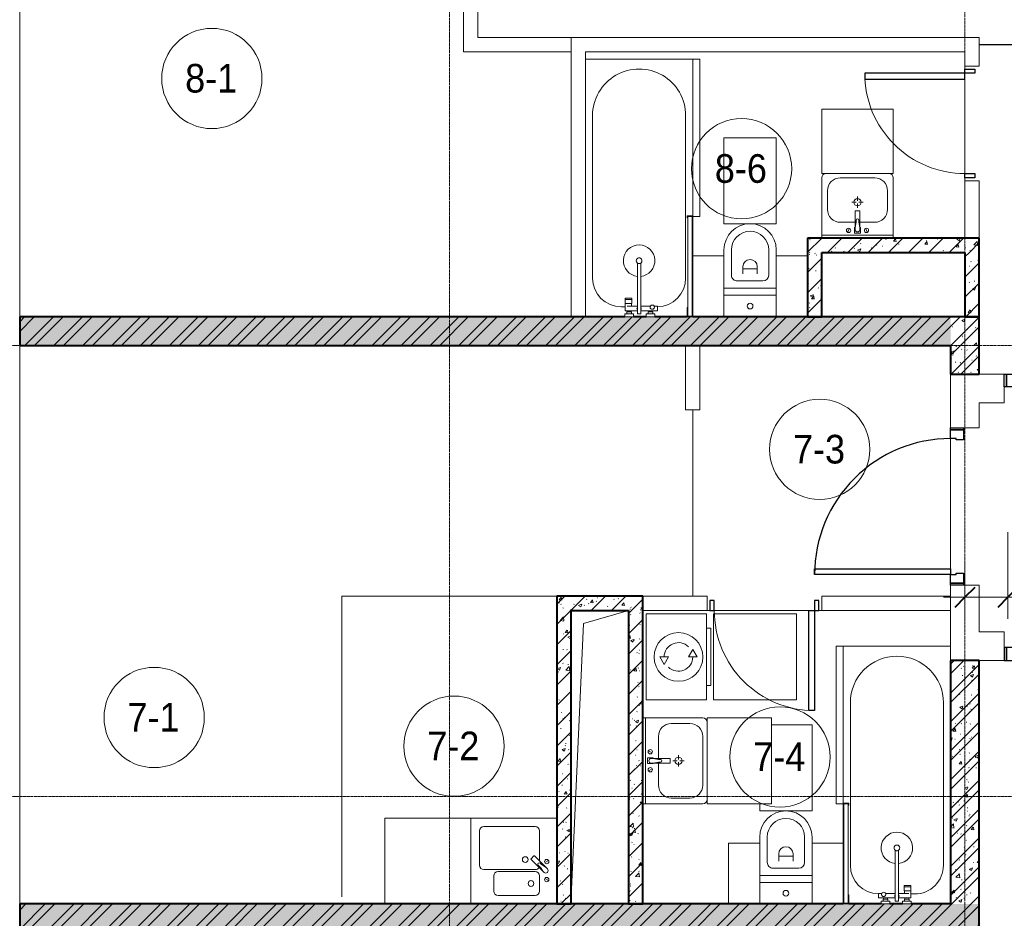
# Model space of a CAD drawing. Header units: millimetres. Extents: x 5617 to 112069, y 7718 to 237687.
# Tile 10 of 62: x 29746 to 36621, y 66800 to 73075. Entities that reach past the tile are written whole.
import ezdxf

# ---------------------------------------------------------------- set-up
doc = ezdxf.new("R2010")
doc.units = ezdxf.units.MM
doc.linetypes.add('ADSK_Линия сетки', pattern=[25, 20, -2.5, 0, -2.5])
doc.linetypes.add('Линия сетки', pattern=[25, 20, -2.5, 0, -2.5])
for name, color, linetype, lineweight in [('Двери', 7, 'Continuous', 18), ('Каркас_Импост', 7, 'Continuous', 30), ('Марки помещений', 7, 'Continuous', 20), ('Мебель', 7, 'Continuous', 18), ('Монтажный зазор', 7, 'Continuous', 30), ('Оси', 7, 'Continuous', 9), ('Панель', 7, 'Continuous', 30), ('Перекрытия', 7, 'Continuous', 18), ('Размеры', 7, 'Continuous', 9), ('Размеры-100', 7, 'Continuous', 9), ('Сантехнические приборы', 7, 'Continuous', 18), ('Стены', 7, 'Continuous', 18), ('Стены разрез', 7, 'Continuous', 40), ('Стены штриховка', 7, 'Continuous', 40), ('Электрооборудование', 7, 'Continuous', 18)]:
    doc.layers.add(name, color=color, linetype=linetype, lineweight=lineweight)
doc.styles.add('Arial', font='arial.ttf', dxfattribs={"width": 0.9, "height": 250})
doc.styles.add('Arial_3', font='arial.ttf', dxfattribs={"width": 0.9, "height": 200})
doc.dimstyles.new('Основной_2_5_мм_1', dxfattribs={"dimscale": 304.8, "dimtxt": 255.06485, "dimasz": 0.463911, "dimexe": 0.492126, "dimexo": 0.492126, "dimgap": 0.098425, "dimtad": 1, "dimdec": 0, "dimdsep": 46, "dimtxsty": 'Arial', "dimblk1": 'OBLIQUE', "dimblk2": 'OBLIQUE', "dimsah": 1, "dimcen": 0.09, "dimdle": 0.492126, "dimazin": 2, "dimtfac": 1, "dimtdec": 4, "dimtix": 1, "dimtmove": 1, "dimatfit": 3, "dimfxl": 1, "dimtvp": 1, "dimtolj": 1, "dimtzin": 0, "dimlwd": 20, "dimlwe": 20, "dimarcsym": 2})
pattern_1 = [(50, (0, 0), (218.62117, -19.1268), [22.86, -251.46]), (355, (0, 0), (-42.2919, 229.2684), [18.288, -201.168]), (100.451, (18.22, -1.6), (176.3311, 210.13963), [19.428, -213.708]), (46.184, (0, 60.96), (325.29495, -50.4516), [34.29, -377.19]), (96.636, (27.1, 56.76), (284.883, 296.9127), [29.142, -320.562]), (351.184, (0, 60.96), (284.8858, 296.9107), [27.432, -301.752]), (21, (30.48, 45.72), (181.93753, -122.7183), [22.86, -251.46]), (326, (30.48, 45.72), (74.1622, 221.0262), [18.288, -201.168]), (71.451, (45.64, 35.5), (256.10035, 98.30526), [19.428, -213.708]), (37.5, (0, 0), (3.70639, 101.465895), [3.353, -195.377, 3.353, -200.863, -201.93]), (37.5, (0, 0), (3.70639, 101.465895), [-402.946, 3.353, -198.577]), (7.5, (0, 0), (80.18358, 120.21653), [3.353, -113.081, 3.353, -190.805, -76.962]), (7.5, (0, 0), (80.18358, 120.21653), [-310.591, 3.353, -73.609]), (327.5, (-67.97, 0), (162.70865, -6.87497), [3.353, -72.847, 3.353, -234.391, -315.468]), (327.5, (-67.97, 0), (162.70865, -6.87497), [-313.944, 3.353, -312.115]), (317.5, (-98.45, 0), (177.75468, 30.51183), [3.353, -95.707, 3.353, -154.534, -224.028]), (317.5, (-98.45, 0), (177.75468, 30.51183), [-256.946, 3.353, -220.675])]
pattern_2 = [(45, (0, 0), (-101.02788, 101.02788), []), (45, (67.35, 0), (-101.02788, 101.02788), [])]
pattern_3 = [(45, (0, 0), (-70.71068, 70.71068), [])]

# ---------------------------------------------------------------- blocks, each defined once
blk = doc.blocks.new('MR_Унитаз напольный - Санузел с ванной-V2-МКСС_K1_L26_85_950_1')
at = {"layer": 'Сантехнические приборы', "color": 253, "true_color": 0xaaaaaa}
for p, q in [((-182.5, 200), (-182.5, 50)), ((182.5, 50), (182.5, 200)), ((-182.5, 50), (182.5, 50)), ((182.5, 50), (-182.5, 50)), ((-182.5, 50), (-182.5, 0)), ((-182.5, 0), (182.5, 0)), ((182.5, 0), (182.5, 50)), ((182.5, 0), (-182.5, 0)), ((-182.5, 0), (-182.5, -267.5)), ((-90, -50), (90, -50)), ((182.5, -267.5), (182.5, 0)), ((-130, -267.5), (-130, -90)), ((-50, -150), (-50, -100)), ((-50, -135), (50, -135)), ((50, -100), (50, -150)), ((130, -90), (130, -267.5))]:
    blk.add_line(p, q, dxfattribs=at)
for centre, radius, start, end in [((0, 125), 20, 0, 180), ((0, 125), 20, 180, 0), ((-90, -90), 40, 90, 180), ((90, -90), 40, 360, 90), ((0, -150), 50, 180, 0), ((0, -267.5), 182.5, 180, 360), ((0, -267.5), 130, 180, 0)]:
    blk.add_arc(centre, radius, start, end, dxfattribs=at)
blk = doc.blocks.new('MR_Зона обслуживания - MR_Зона обслуживания-V3-МКСС_K1_L26_85_950_1')
at = {"layer": 'Мебель', "lineweight": 9}
for p, q in [((182.5, 0), (-182.5, 0)), ((-182.5, 0), (-182.5, -600)), ((182.5, -600), (182.5, 0)), ((-182.5, -600), (182.5, -600))]:
    blk.add_line(p, q, dxfattribs=at)
blk = doc.blocks.new('MR_Тумба-Умывальник с зеркалом - Тумба-умывальник_500-2560066-МКСС_K1_L26_85_950_1')
at = {"layer": 'Сантехнические приборы', "color": 253, "true_color": 0xaaaaaa}
for p, q in [((-250, 0), (-250, 420)), ((-120, 420), (120, 420)), ((250, 420), (250, 0)), ((-210, 200), (-210, 330)), ((0, 290), (0, 260)), ((210, 330), (210, 200)), ((-10, 250), (-40, 250)), ((0, 210), (0, 240)), ((40, 250), (10, 250)), ((-17, 73.1), (-17, 187.9)), ((-14, 190.9), (14, 190.9)), ((17, 187.9), (17, 73.1)), ((-17, 110), (-120, 110)), ((-20, 73.1), (-17, 73.1)), ((-20, 33.1), (-20, 73.1)), ((-17, 60), (-17, 73.1)), ((120, 110), (17, 110)), ((17, 73.1), (17, 60)), ((17, 73.1), (20, 73.1)), ((20, 73.1), (20, 33.1)), ((-250, 20), (250, 20)), ((-69.7, 39.8), (-55.6, 66.3)), ((20, 33.1), (-20, 33.1)), ((69.7, 39.8), (55.6, 66.3))]:
    blk.add_line(p, q, dxfattribs=at)
for centre, radius, start, end in [((-220, 420), 30, 90, 180), ((-120, 330), 90, 90, 180), ((120, 330), 90, 0, 90), ((220, 420), 30, 0, 90), ((0, 250), 25, 360, 180), ((0, 250), 25, 180, 360), ((-120, 200), 90, 180, 270), ((-14, 187.9), 3, 90, 180), ((-14, 187.9), 3, 105, 165), ((14, 187.9), 3, 0, 90), ((14, 187.9), 3, 15, 75), ((120, 200), 90, 270, 0), ((-217.6, 129.9), 208.5, 344.18231, 358.4054), ((0, 124.1), 9.19, 0, 180), ((217.6, 129.9), 208.5, 181.5946, 195.81769), ((-62.7, 53.1), 15, 0, 180), ((-62.7, 53.1), 15, 180, 0), ((0, 60), 17, 180, 0), ((62.7, 53.1), 15, 0, 180), ((62.7, 53.1), 15, 180, 0)]:
    blk.add_arc(centre, radius, start, end, dxfattribs=at)
blk = doc.blocks.new('MR_Зона обслуживания - MR_Зона обслуживания-2560071-МКСС_K1_L26_85_950_1')
at = {"layer": 'Мебель', "lineweight": 9}
for p, q in [((250, 450), (-250, 450)), ((-250, 450), (-250, 0)), ((250, 0), (250, 450)), ((-250, 0), (250, 0))]:
    blk.add_line(p, q, dxfattribs=at)
blk = doc.blocks.new('MR_Ванна - Санузел с ванной_1800x750-2560090-МКСС_K1_L26_85_950_1')
at = {"layer": 'Сантехнические приборы', "color": 253, "true_color": 0xaaaaaa}
for p, q in [((-900, 0), (-900, 750)), ((630, 700), (-505, 700)), ((210, 750.1), (195, 750.1)), ((195, 750.1), (195, 710)), ((195, 710), (210, 710)), ((200, 715), (200, 745.1)), ((200, 745.1), (210, 745.1)), ((200, 745.1), (200, 715)), ((895, 745.1), (200, 745.1)), ((210, 715), (200, 715)), ((200, 715), (895, 715)), ((210, 745.1), (210, 750.1)), ((210, 750), (475, 750)), ((210, 710), (210, 715)), ((895, 715), (835, 715)), ((835, 715), (835, 710)), ((835, 710), (900, 710)), ((900, 750), (885, 750)), ((885, 750), (885, 745.1)), ((885, 745.1), (895, 745.1)), ((895, 745.1), (895, 715)), ((895, 715), (895, 745.1)), ((900, 710), (900, 750)), ((826.3, 504.1), (858, 504.1)), ((826.3, 480.7), (826.3, 504.1)), ((858, 504.1), (858, 386.3)), ((880, 484.8), (900, 484.8)), ((880, 425), (880, 484.8)), ((900, 484.8), (900, 425)), ((826.3, 386.3), (826.3, 453.7)), ((858, 468.3), (866, 468.3)), ((858, 441.4), (858, 468.3)), ((866, 441.4), (858, 441.4)), ((866, 471), (880, 471)), ((866, 439), (866, 471)), ((866, 468.3), (866, 441.4)), ((880, 439), (866, 439)), ((880, 471), (880, 439)), ((900, 425), (880, 425)), ((524.9, 386.3), (880, 386.3)), ((880, 363.7), (524.9, 363.7)), ((826.3, 291.7), (826.3, 363.7)), ((858, 363.7), (858, 291.7)), ((880, 386.3), (880, 363.7)), ((770.9, 276.9), (770.9, 323.9)), ((770.9, 323.9), (780, 323.9)), ((780, 276.9), (770.9, 276.9)), ((780, 276.9), (780, 323.9)), ((780, 323.9), (807.5, 323.9)), ((780, 323.9), (780, 276.9)), ((807.5, 276.9), (780, 276.9)), ((807.5, 323.9), (807.5, 276.9)), ((807.5, 278.8), (807.5, 321.6)), ((807.5, 321.6), (826.3, 321.6)), ((858, 278.8), (807.5, 278.8)), ((830, 250), (830, 278.8)), ((858, 291.7), (858, 318.6)), ((858, 318.6), (866, 318.6)), ((858, 291.7), (858, 278.8)), ((866, 291.7), (858, 291.7)), ((866, 289), (866, 321)), ((866, 321), (880, 321)), ((866, 318.6), (866, 291.7)), ((880, 289), (866, 289)), ((880, 275.2), (880, 335)), ((880, 335), (900, 335)), ((880, 321), (880, 289)), ((900, 275.2), (880, 275.2)), ((900, 335), (900, 275.2)), ((-505, 50), (630, 50))]:
    blk.add_line(p, q, dxfattribs=at)
for centre, radius, start, end in [((-505, 375), 325, 90, 270), ((630, 500), 200, 1.18568, 90), ((508.5, 375), 110, 5.91598, 354.08402), ((832.8, 467.2), 15, 90, 270), ((832.8, 467.2), 15, 244.04828, 115.95172), ((832.8, 467.2), 15, 270, 90), ((508.5, 375), 20, 90, 270), ((508.5, 375), 20, 270, 90), ((508.5, 375), 20, 325.4667, 34.5333), ((843.9, 375), 15.5, 47.00933, 132.99067), ((843.9, 375), 15.5, 227.00933, 312.99067), ((630, 250), 200, 270, 360)]:
    blk.add_arc(centre, radius, start, end, dxfattribs=at)
blk = doc.blocks.new('MR_Зона обслуживания - MR_Зона обслуживания-2560092-МКСС_K1_L26_85_950_1')
at = {"layer": 'Мебель', "lineweight": 9}
for p, q in [((550, 50), (-550, 50)), ((-550, 50), (-550, 0)), ((-550, 0), (545.1, 0)), ((550, 0.1), (550, 50))]:
    blk.add_line(p, q, dxfattribs=at)
blk = doc.blocks.new('MR_Зона обслуживания - MR_Зона обслуживания-V6-МКСС_K1_L26_85_950_1')
at = {"layer": 'Мебель', "lineweight": 9}
for p, q in [((108.75, -425), (108.75, -15)), ((-108.75, -425), (108.75, -425))]:
    blk.add_line(p, q, dxfattribs=at)
blk = doc.blocks.new('MR_Зона обслуживания - MR_Зона обслуживания-V4-МКСС_K1_L26_85_950_1')
at = {"layer": 'Мебель', "lineweight": 9}
blk.add_line((-108.75, -425), (108.75, -425), dxfattribs=at)
blk = doc.blocks.new('MR_Зона обслуживания - MR_Зона обслуживания-V26-МКСС_K1_L26_85_950_1')
at = {"layer": 'Мебель', "lineweight": 9}
for p, q in [((182.5, 0), (-182.5, 0)), ((-182.5, 0), (-182.5, -600)), ((182.5, -50), (182.5, 0)), ((-182.5, -600), (100, -600))]:
    blk.add_line(p, q, dxfattribs=at)
blk = doc.blocks.new('MR_Тумба-Умывальник с зеркалом - Тумба-умывальник_600-V27-МКСС_K1_L26_85_950_1')
at = {"layer": 'Сантехнические приборы', "color": 253, "true_color": 0xaaaaaa}
for p, q in [((-300, 0), (-300, 420)), ((-170, 420), (170, 420)), ((300, 420), (300, 0)), ((-260, 200), (-260, 330)), ((0, 290), (0, 260)), ((260, 330), (260, 200)), ((-10, 250), (-40, 250)), ((0, 210), (0, 240)), ((40, 250), (10, 250)), ((-17, 73.1), (-17, 187.9)), ((-14, 190.9), (14, 190.9)), ((17, 187.9), (17, 73.1)), ((-17, 110), (-170, 110)), ((-20, 73.1), (-17, 73.1)), ((-20, 33.1), (-20, 73.1)), ((-17, 60), (-17, 73.1)), ((170, 110), (17, 110)), ((17, 73.1), (17, 60)), ((17, 73.1), (20, 73.1)), ((20, 73.1), (20, 33.1)), ((-300, 20), (300, 20)), ((-69.7, 39.8), (-55.6, 66.3)), ((20, 33.1), (-20, 33.1)), ((69.7, 39.8), (55.6, 66.3))]:
    blk.add_line(p, q, dxfattribs=at)
for centre, radius, start, end in [((-270, 420), 30, 90, 180), ((-170, 330), 90, 90, 180), ((170, 330), 90, 0, 90), ((270, 420), 30, 0, 90), ((0, 250), 25, 135.00151, 180), ((0, 250), 25, 180, 360), ((0, 250), 25, 45, 135), ((0, 250), 25, 360, 44.99849), ((-170, 200), 90, 180, 270), ((-14, 187.9), 3, 90, 180), ((-14, 187.9), 3, 105, 165), ((14, 187.9), 3, 0, 90), ((14, 187.9), 3, 15, 75), ((170, 200), 90, 270, 0), ((-217.6, 129.9), 208.5, 344.18231, 358.4054), ((0, 124.1), 9.19, 0, 180), ((217.6, 129.9), 208.5, 181.5946, 195.81769), ((-62.7, 53.1), 15, 0, 180), ((-62.7, 53.1), 15, 180, 0), ((0, 60), 17, 180, 0), ((62.7, 53.1), 15, 0, 180), ((62.7, 53.1), 15, 180, 0)]:
    blk.add_arc(centre, radius, start, end, dxfattribs=at)
blk = doc.blocks.new('MR_Зона обслуживания - MR_Зона обслуживания-2560074-МКСС_K1_L26_85_950_1')
at = {"layer": 'Мебель', "lineweight": 9}
for p, q in [((300, 450), (-300, 450)), ((-300, 450), (-300, 0)), ((300, 0), (300, 450)), ((-300, 0), (300, 0))]:
    blk.add_line(p, q, dxfattribs=at)
blk = doc.blocks.new('MR_Зона обслуживания - MR_Зона обслуживания-2560065-МКСС_K1_L26_85_950_1')
at = {"layer": 'Мебель', "lineweight": 9}
for p, q in [((108.75, -425), (108.75, 0)), ((-108.75, -425), (108.75, -425))]:
    blk.add_line(p, q, dxfattribs=at)
blk = doc.blocks.new('MR_Зона обслуживания - MR_Зона обслуживания-V23-МКСС_K1_L26_85_950_1')
at = {"layer": 'Мебель', "lineweight": 9}
for p, q in [((-108.75, -15), (-108.75, -425)), ((-108.75, -425), (108.75, -425))]:
    blk.add_line(p, q, dxfattribs=at)
blk = doc.blocks.new('MR_Ванна - Санузел с ванной_1800x750-V28-МКСС_K1_L26_85_950_1')
at = {"layer": 'Сантехнические приборы', "color": 253, "true_color": 0xaaaaaa}
for p, q in [((-800, 0), (-900, 0)), ((-900, 0), (-900, -750)), ((-505, -50), (630, -50)), ((830, -250), (830, -278.8)), ((780, -276.9), (770.9, -276.9)), ((770.9, -276.9), (770.9, -323.9)), ((770.9, -323.9), (780, -323.9)), ((807.5, -276.9), (780, -276.9)), ((780, -276.9), (780, -323.9)), ((780, -323.9), (780, -276.9)), ((780, -323.9), (807.5, -323.9)), ((807.5, -323.9), (807.5, -276.9)), ((858, -278.8), (807.5, -278.8)), ((807.5, -278.8), (807.5, -321.6)), ((807.5, -321.6), (826.3, -321.6)), ((826.3, -291.7), (826.3, -363.7)), ((858, -291.7), (858, -278.8)), ((858, -363.7), (858, -291.7)), ((866, -291.7), (858, -291.7)), ((858, -291.7), (858, -318.6)), ((858, -318.6), (866, -318.6)), ((880, -289), (866, -289)), ((866, -289), (866, -321)), ((866, -318.6), (866, -291.7)), ((866, -321), (880, -321)), ((900, -275.2), (880, -275.2)), ((880, -275.2), (880, -335)), ((880, -321), (880, -289)), ((880, -335), (900, -335)), ((900, -335), (900, -275.2)), ((880, -363.7), (524.9, -363.7)), ((524.9, -386.3), (880, -386.3)), ((826.3, -386.3), (826.3, -453.7)), ((858, -504.1), (858, -386.3)), ((880, -386.3), (880, -363.7)), ((826.3, -480.7), (826.3, -504.1)), ((858, -441.4), (858, -468.3)), ((866, -441.4), (858, -441.4)), ((858, -468.3), (866, -468.3)), ((866, -439), (866, -471)), ((880, -439), (866, -439)), ((866, -468.3), (866, -441.4)), ((866, -471), (880, -471)), ((880, -425), (880, -484.8)), ((900, -425), (880, -425)), ((880, -471), (880, -439)), ((900, -484.8), (900, -425)), ((826.3, -504.1), (858, -504.1)), ((880, -484.8), (900, -484.8)), ((630, -700), (-505, -700)), ((195, -710), (195, -750.1)), ((210, -710), (195, -710)), ((195, -750.1), (210, -750.1)), ((200, -745.1), (200, -715)), ((200, -715), (210, -715)), ((895, -715), (200, -715)), ((200, -715), (200, -745.1)), ((210, -745.1), (200, -745.1)), ((200, -745.1), (895, -745.1)), ((210, -715), (210, -710)), ((210, -750.1), (210, -745.1)), ((210, -750), (475, -750)), ((900, -710), (835, -710)), ((835, -710), (835, -715)), ((835, -715), (895, -715)), ((895, -745.1), (885, -745.1)), ((885, -745.1), (885, -750)), ((885, -750), (900, -750)), ((895, -715), (895, -745.1)), ((895, -745.1), (895, -715)), ((900, -750), (900, -710))]:
    blk.add_line(p, q, dxfattribs=at)
for centre, radius, start, end in [((-505, -375), 325, 90, 270), ((630, -250), 200, 360, 90), ((508.5, -375), 110, 5.91598, 354.08402), ((508.5, -375), 20, 90, 270), ((508.5, -375), 20, 270, 90), ((508.5, -375), 20, 325.4667, 34.5333), ((843.9, -375), 15.5, 47.00933, 132.99067), ((843.9, -375), 15.5, 227.00933, 312.99067), ((832.8, -467.2), 15, 90, 270), ((832.8, -467.2), 15, 244.04828, 115.95172), ((832.8, -467.2), 15, 270, 90), ((630, -500), 200, 270, 358.81432)]:
    blk.add_arc(centre, radius, start, end, dxfattribs=at)
blk = doc.blocks.new('MR_Зона обслуживания - MR_Зона обслуживания-2560100-МКСС_K1_L26_85_950_1')
at = {"layer": 'Мебель', "lineweight": 9}
for p, q in [((545.1, 0), (-550, 0)), ((-550, 0), (-550, -50)), ((-550, -50), (550, -50)), ((550, -50), (550, -0.1))]:
    blk.add_line(p, q, dxfattribs=at)
blk = doc.blocks.new('MR_Стиральная машина - Стиральная машина_450-2498975-МКСС_K1_L26_85_950_1')
at = {"layer": 'Электрооборудование', "color": 253, "true_color": 0xaaaaaa}
for p, q in [((300, 0), (-300, 0)), ((-300, 0), (-300, -420)), ((300, -420), (300, 0)), ((0, -95), (-52, -125)), ((-52, -125), (0, -155)), ((0, -155), (0, -95)), ((0, -295), (0, -355)), ((52, -325), (0, -295)), ((0, -355), (52, -325)), ((-300, -420), (300, -420)), ((-200, -420), (-200, -450)), ((-200, -450), (200, -450)), ((200, -450), (200, -420))]:
    blk.add_line(p, q, dxfattribs=at)
for radius, start, end in [(170, 360, 180), (100, 315, 90), (100, 135, 270), (170, 180, 360)]:
    blk.add_arc((0, -225), radius, start, end, dxfattribs=at)
blk = doc.blocks.new('MR_Зона обслуживания - MR_Зона обслуживания-2560093-МКСС_K1_L26_85_950_1')
at = {"layer": 'Мебель', "lineweight": 9}
for p, q in [((300, 0), (-300, 0)), ((-300, 0), (-300, -580)), ((300, -580), (300, 0)), ((-300, -580), (300, -580))]:
    blk.add_line(p, q, dxfattribs=at)
blk = doc.blocks.new('MR_Мойка - Кухонная мойка-V9-МКСС_K1_L26_85_950_1')
at = {"layer": 'Сантехнические приборы', "color": 253, "true_color": 0xaaaaaa}
for p, q in [((-300, 550), (300, 550)), ((-30, 490), (210, 490)), ((300, 550), (300, -50)), ((-60, 100), (-60, 460)), ((240, 460), (240, 100)), ((-240, 100), (-240, 360)), ((-210, 390), (-104, 390)), ((-74, 360), (-74, 100)), ((-104, 70), (-210, 70)), ((-69.8, 48.2), (11.4, 129.4)), ((35.5, 105.4), (-45.7, 24.2)), ((210, 70), (0.1, 70)), ((15.7, 129.4), (35.5, 109.6)), ((-136.7, 6.7), (-122.6, 33.3)), ((-79, 39), (-69.8, 48.2)), ((-45.7, 24.2), (-55, 14.9)), ((2.7, 6.7), (-11.4, 33.3))]:
    blk.add_line(p, q, dxfattribs=at)
for centre, radius, start, end in [((-30, 460), 30, 90, 180), ((210, 460), 30, 0, 90), ((-210, 360), 30, 90, 180), ((-104, 360), 30, 0, 90), ((-157, 130), 20, 0, 180), ((10, 170), 20, 0, 180), ((10, 170), 20, 180, 0), ((-210, 100), 30, 180, 270), ((-157, 130), 20, 180, 0), ((-104, 100), 30, 270, 0), ((-171.5, 230.2), 208.5, 299.18231, 313.4054), ((-30, 100), 30, 180, 241.44894), ((-21.7, 72.3), 9.19, 315, 135), ((13.5, 127.3), 3, 45, 135), ((13.5, 127.3), 3, 45, 135), ((33.3, 107.5), 3, 315, 45), ((33.3, 107.5), 3, 315, 45), ((210, 100), 30, 270, 0), ((-129.7, 20), 15, 0, 180), ((-129.7, 20), 15, 180, 0), ((-67, 26.9), 17, 135, 315), ((136.3, -77.5), 208.5, 136.5946, 150.81769), ((-4.3, 20), 15, 0, 180), ((-4.3, 20), 15, 180, 0)]:
    blk.add_arc(centre, radius, start, end, dxfattribs=at)
blk = doc.blocks.new('MR_Зона обслуживания - MR_Зона обслуживания-V14-МКСС_K1_L26_85_950_1')
at = {"layer": 'Мебель', "lineweight": 9}
for p, q in [((300, 600), (-300, 600)), ((300, 0), (300, 600)), ((-300, 0), (300, 0))]:
    blk.add_line(p, q, dxfattribs=at)
blk = doc.blocks.new('A_DOR_Door - Вн_3_Одинарная_800x2100-3005222-МКСС_K1_L26_85_950_1')
at = {"layer": 'Двери', "color": 253, "lineweight": 30, "true_color": 0xaaaaaa}
for p, q in [((-380, 20), (-350, 20)), ((-380, -50), (-380, 20)), ((-350, 20), (-350, -50)), ((350, -50), (350, 20)), ((350, 20), (380, 20)), ((380, 20), (380, -50)), ((-350, -50), (-380, -50)), ((-350, -50), (-350, -750)), ((-310, -50), (-350, -50)), ((-350, -50), (-350, -750)), ((-310, -750), (-310, -50)), ((380, -50), (350, -50)), ((-350, -750), (-310, -750))]:
    blk.add_line(p, q, dxfattribs=at)
at = {"layer": 'Двери', "color": 254, "lineweight": 9, "true_color": 0xd4d4d4}
blk.add_arc((-350, -50), 700, 270, 0, dxfattribs=at)
blk = doc.blocks.new('A_DOR_Door - Вн_3_Одинарная_800x2100-3005223-МКСС_K1_L26_85_950_1')
at = {"layer": 'Двери', "color": 253, "lineweight": 30, "true_color": 0xaaaaaa}
for p, q in [((-350, 50), (-350, 750)), ((-350, 750), (-310, 750)), ((-350, 50), (-350, 750)), ((-310, 750), (-310, 50)), ((-380, 50), (-380, -20)), ((-350, 50), (-380, 50)), ((-310, 50), (-350, 50)), ((-350, -20), (-350, 50)), ((380, 50), (350, 50)), ((350, 50), (350, -20)), ((380, -20), (380, 50)), ((-380, -20), (-350, -20)), ((350, -20), (380, -20))]:
    blk.add_line(p, q, dxfattribs=at)
at = {"layer": 'Двери', "color": 254, "lineweight": 9, "true_color": 0xd4d4d4}
blk.add_arc((-350, 50), 700, 360, 90, dxfattribs=at)
blk = doc.blocks.new('101_Дверь_Однопольная - _НЧ_Мет_900х2100_Квартира_Пр-3608029-МКСС_K1_L26_85_950_1')
at = {"layer": 'Каркас_Импост', "color": 253, "true_color": 0xaaaaaa}
for p, q in [((-535, 100), (-475, 100)), ((-535, 10), (-535, 100)), ((-475, 100), (-475, 60)), ((475, 100), (535, 100)), ((475, 60), (475, 100)), ((535, 100), (535, 10)), ((-465, 10), (-535, 10)), ((-475, 60), (-465, 60)), ((-465, 60), (-465, 10)), ((465, 60), (475, 60)), ((465, 10), (465, 60)), ((535, 10), (465, 10))]:
    blk.add_line(p, q, dxfattribs=at)
at = {"layer": 'Монтажный зазор', "color": 253, "true_color": 0xaaaaaa}
for p, q in [((-550, 100), (-535, 100)), ((-550, 10), (-550, 100)), ((-535, 100), (-535, 10)), ((535, 10), (535, 100)), ((535, 100), (550, 100)), ((550, 100), (550, 10)), ((-535, 10), (-550, 10)), ((550, 10), (535, 10))]:
    blk.add_line(p, q, dxfattribs=at)
at = {"layer": 'Панель', "color": 253, "true_color": 0xaaaaaa}
for p, q in [((-475, 1050), (-435, 1050)), ((-475, 100), (-475, 1050)), ((-435, 1050), (-435, 100)), ((-435, 100), (-475, 100))]:
    blk.add_line(p, q, dxfattribs=at)
blk.add_arc((-475, 100), 950, 0, 90, dxfattribs=at)
blk = doc.blocks.new('101_Дверь_Однопольная - _НЧ_Мет_900х2100_Квартира_Л-3608023-МКСС_K1_L26_85_950_1')
at = {"layer": 'Каркас_Импост', "color": 253, "true_color": 0xaaaaaa}
for p, q in [((-475, 100), (-535, 100)), ((-535, 100), (-535, 10)), ((-475, 60), (-475, 100)), ((535, 100), (475, 100)), ((475, 100), (475, 60)), ((535, 10), (535, 100)), ((-535, 10), (-465, 10)), ((-465, 60), (-475, 60)), ((-465, 10), (-465, 60)), ((475, 60), (465, 60)), ((465, 60), (465, 10)), ((465, 10), (535, 10))]:
    blk.add_line(p, q, dxfattribs=at)
at = {"layer": 'Монтажный зазор', "color": 253, "true_color": 0xaaaaaa}
for p, q in [((-535, 100), (-550, 100)), ((-550, 100), (-550, 10)), ((-535, 10), (-535, 100)), ((550, 100), (535, 100)), ((535, 100), (535, 10)), ((550, 10), (550, 100)), ((-550, 10), (-535, 10)), ((535, 10), (550, 10))]:
    blk.add_line(p, q, dxfattribs=at)
at = {"layer": 'Панель', "color": 253, "true_color": 0xaaaaaa}
for p, q in [((475, 1050), (435, 1050)), ((435, 1050), (435, 100)), ((475, 100), (475, 1050)), ((435, 100), (475, 100))]:
    blk.add_line(p, q, dxfattribs=at)
blk.add_arc((475, 100), 950, 90, 180, dxfattribs=at)
blk = doc.blocks.new('135_SLK_K1_AR_rvt-1-МКСС_K1_L26_85_950_1')
at = {"layer": 'Стены разрез', "lineweight": 9, "true_color": 0xaaaaaa}
h = blk.add_hatch(dxfattribs=at)
h.set_pattern_fill('FP_2', color=253, style=0, pattern_type=2)
h.set_pattern_definition(pattern_1)
h.paths.add_polyline_path([(21650, 71450), (21650, 71550), (20450, 71550), (20450, 71450), (21550, 71450)])
h = blk.add_hatch(dxfattribs=at)
h.set_pattern_fill('FP_4', color=253, style=0, pattern_type=2)
h.set_pattern_definition(pattern_3)
h.paths.add_polyline_path([(21650, 71450), (21650, 71550), (20450, 71550), (20450, 71450), (21550, 71450)])
h = blk.add_hatch(dxfattribs=at)
h.set_pattern_fill('FP_2', color=253, style=0, pattern_type=2)
h.set_pattern_definition(pattern_1)
h.paths.add_polyline_path([(20550, 71000), (20550, 71450), (20450, 71450), (20450, 71000)])
h = blk.add_hatch(dxfattribs=at)
h.set_pattern_fill('FP_4', color=253, style=0, pattern_type=2)
h.set_pattern_definition(pattern_3)
h.paths.add_polyline_path([(20550, 71000), (20550, 71450), (20450, 71450), (20450, 71000)])
h = blk.add_hatch(dxfattribs=at)
h.set_pattern_fill('FP_2', color=253, style=0, pattern_type=2)
h.set_pattern_definition(pattern_1)
h.paths.add_polyline_path([(21650, 71000), (21650, 71450), (21550, 71450), (21550, 71000)])
h = blk.add_hatch(dxfattribs=at)
h.set_pattern_fill('FP_4', color=253, style=0, pattern_type=2)
h.set_pattern_definition(pattern_3)
h.paths.add_polyline_path([(21650, 71000), (21650, 71450), (21550, 71450), (21550, 71000)])
h = blk.add_hatch(dxfattribs=at)
h.set_pattern_fill('FP_2', color=253, style=0, pattern_type=2)
h.set_pattern_definition(pattern_1)
h.paths.add_polyline_path([(21450, 70800), (21450, 71000), (14950, 71000), (14950, 70800), (20391.9, 70800)])
h = blk.add_hatch(dxfattribs=at)
h.set_pattern_fill('FP_3', color=253, style=0, pattern_type=2)
h.set_pattern_definition(pattern_2)
h.paths.add_polyline_path([(21450, 70800), (21450, 71000), (14950, 71000), (14950, 70800), (20391.9, 70800)])
h = blk.add_hatch(dxfattribs=at)
h.set_pattern_fill('FP_2', color=253, style=0, pattern_type=2)
h.set_pattern_definition(pattern_1)
h.paths.add_polyline_path([(21650, 70600), (21650, 71000), (21450, 71000), (21450, 70600)])
h = blk.add_hatch(dxfattribs=at)
h.set_pattern_fill('FP_3', color=253, style=0, pattern_type=2)
h.set_pattern_definition(pattern_2)
h.paths.add_polyline_path([(21650, 70600), (21650, 71000), (21450, 71000), (21450, 70600)])
h = blk.add_hatch(dxfattribs=at)
h.set_pattern_fill('FP_2', color=253, style=0, pattern_type=2)
h.set_pattern_definition(pattern_1)
h.paths.add_polyline_path([(19200, 68950), (19300, 68950), (19300, 69050), (18700, 69050), (18700, 68950), (18800, 68950)])
h = blk.add_hatch(dxfattribs=at)
h.set_pattern_fill('FP_4', color=253, style=0, pattern_type=2)
h.set_pattern_definition(pattern_3)
h.paths.add_polyline_path([(19200, 68950), (19300, 68950), (19300, 69050), (18700, 69050), (18700, 68950), (18800, 68950)])
h = blk.add_hatch(dxfattribs=at)
h.set_pattern_fill('FP_2', color=253, style=0, pattern_type=2)
h.set_pattern_definition(pattern_1)
h.paths.add_polyline_path([(18743.5, 66900), (18800, 66900), (18800, 68950), (18700, 68950), (18700, 66900)])
h = blk.add_hatch(dxfattribs=at)
h.set_pattern_fill('FP_4', color=253, style=0, pattern_type=2)
h.set_pattern_definition(pattern_3)
h.paths.add_polyline_path([(18743.5, 66900), (18800, 66900), (18800, 68950), (18700, 68950), (18700, 66900)])
h = blk.add_hatch(dxfattribs=at)
h.set_pattern_fill('FP_2', color=253, style=0, pattern_type=2)
h.set_pattern_definition(pattern_1)
h.paths.add_polyline_path([(19200, 66900), (19300, 66900), (19300, 68950), (19200, 68950), (19200, 67080.5)])
h = blk.add_hatch(dxfattribs=at)
h.set_pattern_fill('FP_4', color=253, style=0, pattern_type=2)
h.set_pattern_definition(pattern_3)
h.paths.add_polyline_path([(19200, 66900), (19300, 66900), (19300, 68950), (19200, 68950), (19200, 67080.5)])
h = blk.add_hatch(dxfattribs=at)
h.set_pattern_fill('FP_2', color=253, style=0, pattern_type=2)
h.set_pattern_definition(pattern_1)
h.paths.add_polyline_path([(21650, 66900), (21650, 68600), (21450, 68600), (21450, 66900)])
h = blk.add_hatch(dxfattribs=at)
h.set_pattern_fill('FP_3', color=253, style=0, pattern_type=2)
h.set_pattern_definition(pattern_2)
h.paths.add_polyline_path([(21650, 66900), (21650, 68600), (21450, 68600), (21450, 66900)])
h = blk.add_hatch(dxfattribs=at)
h.set_pattern_fill('FP_2', color=253, style=0, pattern_type=2)
h.set_pattern_definition(pattern_1)
h.paths.add_polyline_path([(21216.1, 66700), (21650, 66700), (21650, 66900), (14950, 66900), (14950, 66700), (20804, 66700)])
h = blk.add_hatch(dxfattribs=at)
h.set_pattern_fill('FP_3', color=253, style=0, pattern_type=2)
h.set_pattern_definition(pattern_2)
h.paths.add_polyline_path([(21216.1, 66700), (21650, 66700), (21650, 66900), (14950, 66900), (14950, 66700), (20804, 66700)])
at = {"color": 253, "lineweight": 18, "true_color": 0xaaaaaa}
for p, q in [((18887.1, 68857.8), (19200, 68950)), ((18800, 66950), (18887.1, 68857.8))]:
    blk.add_line(p, q, dxfattribs=at)
at = {"layer": 'Перекрытия', "color": 253, "true_color": 0xaaaaaa}
for p, q in [((14950, 74150), (14950, 71000)), ((21550, 72730), (21550, 72750)), ((21550, 72750), (21550, 72730)), ((21550, 72000), (21550, 72660)), ((21550, 72660), (21550, 72000)), ((21550, 71950), (21550, 71970)), ((21550, 71970), (21550, 71950)), ((14950, 70800), (14950, 66900)), ((21450, 70225), (21450, 70600)), ((21650, 70600), (21825, 70600)), ((21825, 70510), (21825, 70400)), ((21825, 70400), (21650, 70400)), ((21650, 70400), (21650, 70225)), ((21650, 70225), (21540, 70225)), ((21450, 69240), (21450, 70150)), ((21450, 70150), (21450, 69240)), ((21450, 69050), (21450, 69125)), ((21540, 69125), (21650, 69125)), ((21650, 69125), (21650, 68800)), ((18700, 69050.4), (19750, 69050.4)), ((19750, 68950), (19770, 68950)), ((19770, 68950), (19750, 68950)), ((19800, 68950), (20460, 68950)), ((20460, 68950), (19800, 68950)), ((20530, 68950), (20550, 68950)), ((20550, 68950), (20530, 68950)), ((21450, 68600), (21450, 68950)), ((21650, 68800), (21825, 68800)), ((21825, 68800), (21825, 68690)), ((21825, 68600), (21650, 68600))]:
    blk.add_line(p, q, dxfattribs=at)
at = {"layer": 'Стены', "color": 253, "true_color": 0xaaaaaa}
for p, q in [((18050, 72850), (18050, 73150)), ((18150, 73150), (18150, 72950)), ((18150, 72950), (18800, 72950)), ((18800, 71000), (18800, 72950)), ((18900, 72950), (18800, 72950)), ((18800, 72950), (18800, 72850)), ((18900, 72950), (21550, 72950)), ((21650, 72950), (21550, 72950)), ((21650, 72950), (21650, 72900.4)), ((21650, 72900.4), (22700, 72900.4)), ((22700, 72899.6), (21650, 72899.6)), ((21650, 72899.6), (21650, 72750)), ((18050, 72850), (18150, 72850)), ((18800, 72850), (18150, 72850)), ((21550, 72850), (18900, 72850)), ((18900, 72850), (18900, 71000)), ((21550, 72750), (21550, 72850)), ((21550, 72750), (21650, 72750)), ((21550, 71550), (21550, 71950)), ((21650, 71950), (21550, 71950)), ((21650, 71950), (21650, 71550)), ((19600, 70350), (19600, 70800)), ((19700, 70800), (19700, 70350)), ((19600, 70350), (19700, 70350)), ((19649.6, 69050), (19649.6, 70350)), ((19650.4, 70350), (19649.6, 70350)), ((19650.4, 70350), (19650.4, 69050)), ((17199.6, 69050.4), (18700, 69050.4)), ((17199.6, 69050.4), (17199.6, 69049.6)), ((17199.6, 66950), (17199.6, 69049.6)), ((18700, 69049.6), (17200.4, 69049.6)), ((17200.4, 69049.6), (17200.4, 66950)), ((19300, 69050), (19649.6, 69050)), ((19650.4, 69050), (19750, 69050)), ((19750, 68950), (19750, 69050)), ((20550, 69050), (21450, 69050)), ((20550, 69050), (20550, 68950)), ((21450, 69050), (21450, 68950)), ((19750, 68950), (19300, 68950)), ((21450, 68950), (20550, 68950)), ((17200.4, 66950), (17199.6, 66950))]:
    blk.add_line(p, q, dxfattribs=at)
at = {"layer": 'Стены разрез', "color": 253, "true_color": 0xaaaaaa}
for p, q in [((21650, 71550), (20450, 71550)), ((20450, 71550), (20450, 71450)), ((21650, 71450), (21650, 71550)), ((20450, 71450), (20450, 71000)), ((20550, 71450), (21550, 71450)), ((20550, 71000), (20550, 71450)), ((21550, 71450), (21550, 71000)), ((21650, 71000), (21650, 71450)), ((19175.2, 71000), (14950, 71000)), ((14950, 71000), (14950, 70800)), ((19325, 71000), (19235, 71000)), ((19610, 71000), (19384.8, 71000)), ((20450, 71000), (19650, 71000)), ((21450, 71000), (20550, 71000)), ((21550, 71000), (21450, 71000)), ((21650, 70600), (21650, 71000)), ((14950, 70800), (21450, 70800)), ((21450, 70800), (21450, 70600)), ((21450, 70600), (21650, 70600)), ((19300, 69050), (18700, 69050)), ((18700, 69050), (18700, 68950)), ((19300, 68950), (19300, 69050)), ((18700, 68950), (18700, 66900)), ((18800, 68950), (19200, 68950)), ((18800, 66900), (18800, 68950)), ((19200, 68950), (19200, 66900)), ((19300, 66900), (19300, 68950)), ((21450, 68600), (21450, 66900)), ((21650, 68600), (21450, 68600)), ((21650, 66900), (21650, 68600)), ((20700, 66900), (14950, 66900)), ((14950, 66900), (14950, 66700)), ((18700, 66900), (18800, 66900)), ((19200, 66900), (19300, 66900)), ((20965.2, 66900), (20740, 66900)), ((21115, 66900), (21025, 66900)), ((21450, 66900), (21174.8, 66900)), ((21650, 66700), (21650, 66900))]:
    blk.add_line(p, q, dxfattribs=at)
at = {"layer": 'Стены штриховка', "color": 253, "true_color": 0xaaaaaa}
for p, q in [((20550, 71000), (20450, 71000)), ((20450, 71000), (20550, 71000)), ((21650, 71000), (21550, 71000)), ((21550, 71000), (21650, 71000))]:
    blk.add_line(p, q, dxfattribs=at)
at = {"layer": 'Двери', "color": 253, "lineweight": 18, "true_color": 0xaaaaaa}
for name, p, rotation in [('A_DOR_Door - Вн_3_Одинарная_800x2100-3005222-МКСС_K1_L26_85_950_1', (21600, 72350), 269.9999999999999), ('101_Дверь_Однопольная - _НЧ_Мет_900х2100_Квартира_Пр-3608029-МКСС_K1_L26_85_950_1', (21550, 69675), 89.99999999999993), ('A_DOR_Door - Вн_3_Одинарная_800x2100-3005223-МКСС_K1_L26_85_950_1', (20150, 69000), 180), ('101_Дверь_Однопольная - _НЧ_Мет_900х2100_Квартира_Л-3608023-МКСС_K1_L26_85_950_1', (22375, 68700), 180)]:
    blk.add_blockref(name, p, dxfattribs=dict(at, rotation=rotation))
blk.add_blockref('101_Дверь_Однопольная - _НЧ_Мет_900х2100_Квартира_Пр-3608029-МКСС_K1_L26_85_950_1', (22375, 70500), dxfattribs=at)
at = {"layer": 'Мебель', "color": 253, "lineweight": 18, "true_color": 0xaaaaaa}
for name, p, rotation in [('MR_Зона обслуживания - MR_Зона обслуживания-2560092-МКСС_K1_L26_85_950_1', (19650, 72250), 269.9999999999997), ('MR_Зона обслуживания - MR_Зона обслуживания-V3-МКСС_K1_L26_85_950_1', (20050, 71650), 180), ('MR_Зона обслуживания - MR_Зона обслуживания-V6-МКСС_K1_L26_85_950_1', (19758.7, 71000), 180), ('MR_Зона обслуживания - MR_Зона обслуживания-V4-МКСС_K1_L26_85_950_1', (20341.2, 71000), 180), ('MR_Зона обслуживания - MR_Зона обслуживания-2560093-МКСС_K1_L26_85_950_1', (19795, 68625), 89.99999999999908), ('MR_Зона обслуживания - MR_Зона обслуживания-2560100-МКСС_K1_L26_85_950_1', (20700, 68150), 270.0000000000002), ('MR_Зона обслуживания - MR_Зона обслуживания-2560074-МКСС_K1_L26_85_950_1', (19750, 67900), 270.0000000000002), ('MR_Зона обслуживания - MR_Зона обслуживания-V26-МКСС_K1_L26_85_950_1', (20300, 67550), 180), ('MR_Зона обслуживания - MR_Зона обслуживания-V14-МКСС_K1_L26_85_950_1', (18100, 67200), 90), ('MR_Зона обслуживания - MR_Зона обслуживания-2560065-МКСС_K1_L26_85_950_1', (20008.7, 66900), 180), ('MR_Зона обслуживания - MR_Зона обслуживания-V23-МКСС_K1_L26_85_950_1', (20591.2, 66900), 180)]:
    blk.add_blockref(name, p, dxfattribs=dict(at, rotation=rotation))
blk.add_blockref('MR_Зона обслуживания - MR_Зона обслуживания-2560071-МКСС_K1_L26_85_950_1', (20800, 72000), dxfattribs=at)
at = {"layer": 'Сантехнические приборы', "color": 253, "lineweight": 18, "true_color": 0xaaaaaa}
for name, p, rotation in [('MR_Ванна - Санузел с ванной_1800x750-2560090-МКСС_K1_L26_85_950_1', (18900, 71900), 269.9999999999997), ('MR_Унитаз напольный - Санузел с ванной-V2-МКСС_K1_L26_85_950_1', (20050, 71200), 180), ('MR_Ванна - Санузел с ванной_1800x750-V28-МКСС_K1_L26_85_950_1', (21450, 67800), 270.0000000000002), ('MR_Тумба-Умывальник с зеркалом - Тумба-умывальник_600-V27-МКСС_K1_L26_85_950_1', (19300, 67900), 270.0000000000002), ('MR_Унитаз напольный - Санузел с ванной-V2-МКСС_K1_L26_85_950_1', (20300, 67100), 180), ('MR_Мойка - Кухонная мойка-V9-МКСС_K1_L26_85_950_1', (18650, 67200), 90)]:
    blk.add_blockref(name, p, dxfattribs=dict(at, rotation=rotation))
blk.add_blockref('MR_Тумба-Умывальник с зеркалом - Тумба-умывальник_500-2560066-МКСС_K1_L26_85_950_1', (20800, 71550), dxfattribs=at)
at = {"layer": 'Электрооборудование', "color": 253, "lineweight": 18, "true_color": 0xaaaaaa, "rotation": 89.99999999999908}
blk.add_blockref('MR_Стиральная машина - Стиральная машина_450-2498975-МКСС_K1_L26_85_950_1', (19325, 68625), dxfattribs=at)
blk = doc.blocks.new('050_Марка_Помещение - Номер-620969-МКСС_K1_L26_85_950_1')
at = {"layer": 'Марки помещений'}
blk.add_circle((0, 0), 3.5, dxfattribs=at)
blk = doc.blocks.new('DIMBLOCK36-МКСС_K1_L26_85_950_1')
at = {"layer": 'Размеры-100', "lineweight": 20, "transparency": 16777216}
for p, q in [((36646.3, 69041.3), (36646.3, 69496.7)), ((36346.3, 69041.3), (36346.3, 69289)), ((36196.3, 69041.3), (36796.3, 69041.3)), ((36346.3, 69041.3), (36346.3, 68891.3)), ((36831.2, 69041.3), (36496.3, 69041.3)), ((36646.3, 69041.3), (36646.3, 68891.3)), ((37349.1, 69041.3), (36831.2, 69041.3))]:
    blk.add_line(p, q, dxfattribs=at)
at = {"layer": 'Размеры-100', "lineweight": 40, "transparency": 16777216}
for p, q in [((36346.3, 69041.3), (36417, 69112)), ((36646.3, 69041.3), (36717, 69112)), ((36346.3, 69041.3), (36275.6, 68970.6)), ((36646.3, 69041.3), (36575.6, 68970.6))]:
    blk.add_line(p, q, dxfattribs=at)
at = {"layer": 'Размеры-100', "color": 0, "lineweight": 20, "transparency": 16777216, "insert": (36831.2, 69395.8), "char_height": 250, "width": 621.573, "attachment_point": 1, "line_spacing_factor": 0.941778, "style": 'Arial'}
blk.add_mtext('300', dxfattribs=at)
blk = doc.blocks.new('_Oblique')
at = {"color": 0, "linetype": 'ByBlock', "lineweight": -2}
blk.add_line((-0.5, -0.5), (0.5, 0.5), dxfattribs=at)

msp = doc.modelspace()

# ---------------------------------------------------------------- linework, layer by layer
at = {"layer": 'Оси', "linetype": 'Линия сетки'}
for p, q in [((32746.3, 55648.9), (32746.3, 78180)), ((36346.3, 55648.9), (36346.3, 78180))]:
    msp.add_line(p, q, dxfattribs=at)
at = {"layer": 'Оси', "linetype": 'ADSK_Линия сетки'}
for p, q in [((81346.3, 70800), (26370.3, 70800)), ((81346.3, 67650), (26370.3, 67650))]:
    msp.add_line(p, q, dxfattribs=at)

# ---------------------------------------------------------------- block references
at = {"lineweight": 5}
msp.add_blockref('135_SLK_K1_AR_rvt-1-МКСС_K1_L26_85_950_1', (14796.3, 0), dxfattribs=at)
at = {"layer": 'Марки помещений', "xscale": 99.99999999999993, "yscale": 99.99999999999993, "zscale": 99.99999999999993}
for p in [(31088.1, 72664.1), (34786.6, 72033.8), (35332.4, 70074), (30685.2, 68202.1), (32779, 68001.8), (35055.1, 67927)]:
    msp.add_blockref('050_Марка_Помещение - Номер-620969-МКСС_K1_L26_85_950_1', p, dxfattribs=at)

# ---------------------------------------------------------------- texts
at = {"layer": 'Марки помещений', "lineweight": 9, "char_height": 200, "width": 447.342, "attachment_point": 1, "style": 'Arial_3'}
for s, insert in [('8-1', (30901.6, 72765.8)), ('8-6', (34600.1, 72135.5)), ('7-3', (35145.9, 70175.7)), ('7-1', (30498.7, 68303.8)), ('7-2', (32592.5, 68103.6)), ('7-4', (34868.5, 68028.7))]:
    msp.add_mtext(s, dxfattribs=dict(at, insert=insert))

# ---------------------------------------------------------------- dimensions: what is measured, and where the dimension line sits
at = {"layer": 'Размеры', "lineweight": 20}
dim = msp.add_linear_dim(base=(36646.3, 69041.3), p1=(36346.3, 69439), p2=(36646.3, 69646.7), dimstyle='Основной_2_5_мм_1', override={"dimpost": '<>', "dimfxl": 364.90892}, dxfattribs=at)
dim.commit()
dim.dimension.update_dxf_attribs({"geometry": 'DIMBLOCK36-МКСС_K1_L26_85_950_1', "text_midpoint": (37142, 69229.2), "dimtype": 160})

doc.saveas('drawing.dxf')
